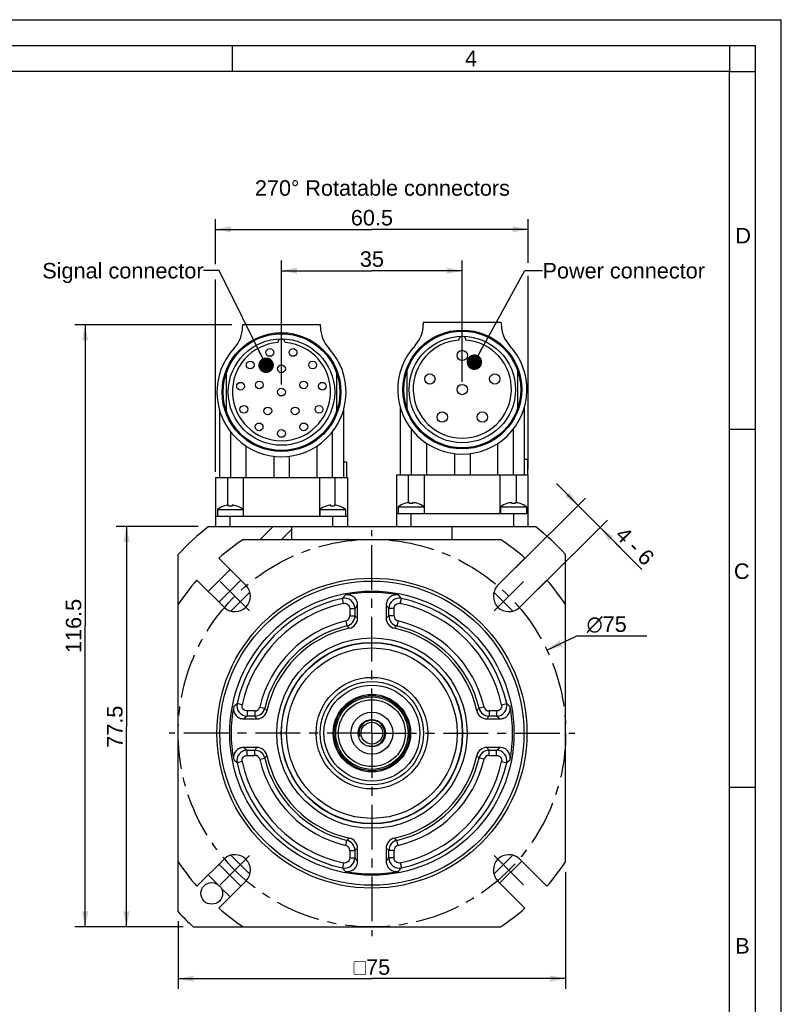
# Model space of a CAD drawing. Header units: millimetres. Extents: x 0 to 420, y 0 to 297.
# Tile 26 of 26: x 273 to 420, y 106 to 297. Entities that reach past the tile are written whole.
import ezdxf

# ---------------------------------------------------------------- set-up
doc = ezdxf.new("R2010")
doc.units = ezdxf.units.MM
doc.header["$LTSCALE"] = 23.1
doc.linetypes.add('CENTER', pattern=[0.6, 0.375, -0.075, 0.075, -0.075])
doc.layers.get('0').update_dxf_attribs({"linetype": 'CONTINUOUS'})
for name, color, linetype in [('AXIS', 7, 'CONTINUOUS'), ('COMPONENTS', 7, 'CONTINUOUS'), ('DETAIL', 7, 'CONTINUOUS'), ('DIMENSION', 7, 'CONTINUOUS')]:
    doc.layers.add(name, color=color, linetype=linetype)
doc.styles.get("Standard").update_dxf_attribs({"font": 'arial.ttf'})
doc.styles.add('TEXTSTYLE_2', font='arial.ttf')
doc.styles.add('TEXTSTYLE_4', font='gdt')
doc.dimstyles.new('DIMSTYLE_1', dxfattribs={"dimtxt": 3, "dimasz": 3, "dimexe": 0.18, "dimexo": 0.0625, "dimgap": 0.09, "dimtad": 1, "dimdsep": 46, "dimtxsty": 'STANDARD', "dimblk": '_FILLED', "dimblk1": '_FILLED', "dimblk2": '_FILLED', "dimcen": 0.09, "dimadec": 0, "dimazin": 0, "dimtp": 0.1, "dimtm": 0.1, "dimtfac": 1, "dimtofl": 0, "dimtmove": 0, "dimatfit": 3, "dimldrblk": '_FILLED', "dimfxl": 1, "dimtolj": 1, "dimarcsym": 0})
doc.dimstyles.new('DIMSTYLE_2', dxfattribs={"dimtxt": 3, "dimasz": 3, "dimexe": 0.18, "dimexo": 0.0625, "dimgap": 0.09, "dimtad": 1, "dimdsep": 46, "dimtxsty": 'STANDARD', "dimblk": '_FILLED', "dimblk1": '_FILLED', "dimblk2": '_FILLED', "dimcen": 0.09, "dimadec": 0, "dimazin": 0, "dimtp": 0.3, "dimtm": 0.3, "dimtfac": 1, "dimtofl": 0, "dimtmove": 0, "dimatfit": 3, "dimldrblk": '_FILLED', "dimfxl": 1, "dimtolj": 1, "dimarcsym": 0})
doc.dimstyles.new('DIMSTYLE_6', dxfattribs={"dimtxt": 3, "dimasz": 3, "dimexe": 0.18, "dimexo": 0.0625, "dimgap": 0.09, "dimtad": 1, "dimtih": 1, "dimtoh": 1, "dimdsep": 46, "dimtxsty": 'STANDARD', "dimblk": '_FILLED', "dimblk1": '_FILLED', "dimblk2": '_FILLED', "dimcen": 0.09, "dimadec": 0, "dimazin": 0, "dimtp": 0.3, "dimtm": 0.3, "dimtfac": 1, "dimtofl": 0, "dimtmove": 0, "dimatfit": 3, "dimldrblk": '_FILLED', "dimfxl": 1, "dimtolj": 1, "dimarcsym": 0})
doc.dimstyles.get("Standard").update_dxf_attribs({"dimtxt": 3, "dimasz": 3, "dimexe": 0.18, "dimexo": 0.0625, "dimgap": 0.09, "dimtad": 1, "dimdec": 3, "dimdsep": 46, "dimtxsty": 'STANDARD', "dimblk": '_FILLED', "dimblk1": '_FILLED', "dimblk2": '_FILLED', "dimcen": 0.09, "dimadec": 0, "dimazin": 0, "dimtol": 1, "dimtp": 0.001, "dimtm": 0.001, "dimtfac": 1, "dimtdec": 3, "dimtofl": 0, "dimtmove": 0, "dimatfit": 3, "dimldrblk": '_FILLED', "dimfxl": 1, "dimtolj": 1, "dimarcsym": 0})

# ---------------------------------------------------------------- blocks, each defined once
blk = doc.blocks.new('_FILLED')
at = {"color": 0, "linetype": 'BYBLOCK'}
blk.add_solid([(0, 0), (-1, 0.2), (-1, -0.2)], dxfattribs=at)
blk = doc.blocks.new('*D1')
at = {"layer": 'DIMENSION', "color": 2, "linetype": 'CONTINUOUS'}
for p, q in [((378.26, 132.06), (378.26, 109.43)), ((303.26, 122.52), (303.26, 109.43)), ((303.26, 111.43), (340.76, 111.43)), ((378.26, 111.43), (340.76, 111.43))]:
    blk.add_line(p, q, dxfattribs=at)
at = {"layer": 'DIMENSION', "color": 2, "linetype": 'CONTINUOUS', "xscale": 3, "yscale": 3, "zscale": 3, "rotation": 180}
blk.add_blockref('_FILLED', (303.26, 111.43), dxfattribs=at)
at = {"layer": 'DIMENSION', "color": 2, "linetype": 'CONTINUOUS', "xscale": 3, "yscale": 3, "zscale": 3}
blk.add_blockref('_FILLED', (378.26, 111.43), dxfattribs=at)
at = {"layer": 'DIMENSION', "color": 2, "linetype": 'CONTINUOUS', "insert": (340.76, 115.18), "char_height": 3, "width": 8.7867, "attachment_point": 2, "line_spacing_factor": 0.9, "style": 'TEXTSTYLE_4'}
blk.add_mtext('{\\Fgdt;o}\\Farial.ttf;75', dxfattribs=at)
blk = doc.blocks.new('*D2')
at = {"layer": 'DIMENSION', "color": 2, "linetype": 'CONTINUOUS'}
for p, q in [((307.12, 198.93), (291.26, 198.93)), ((293.26, 198.93), (293.26, 160.18)), ((293.26, 121.43), (293.26, 160.18)), ((304.25, 121.43), (291.26, 121.43))]:
    blk.add_line(p, q, dxfattribs=at)
at = {"layer": 'DIMENSION', "color": 2, "linetype": 'CONTINUOUS', "xscale": 3, "yscale": 3, "zscale": 3}
for p, rotation in [((293.26, 198.93), 90), ((293.26, 121.43), 270)]:
    blk.add_blockref('_FILLED', p, dxfattribs=dict(at, rotation=rotation))
at = {"layer": 'DIMENSION', "color": 2, "linetype": 'CONTINUOUS', "insert": (289.51, 160.18), "char_height": 3, "width": 8.1524, "attachment_point": 2, "rotation": 90, "line_spacing_factor": 0.9}
blk.add_mtext('77.5', dxfattribs=at)
blk = doc.blocks.new('*D3')
at = {"layer": 'DIMENSION', "color": 2, "linetype": 'CONTINUOUS'}
for p, q in [((313.65, 237.93), (283.26, 237.93)), ((285.26, 237.93), (285.26, 179.68)), ((285.26, 121.43), (285.26, 179.68)), ((304.19, 121.43), (283.26, 121.43))]:
    blk.add_line(p, q, dxfattribs=at)
at = {"layer": 'DIMENSION', "color": 2, "linetype": 'CONTINUOUS', "xscale": 3, "yscale": 3, "zscale": 3}
for p, rotation in [((285.26, 237.93), 90), ((285.26, 121.43), 270)]:
    blk.add_blockref('_FILLED', p, dxfattribs=dict(at, rotation=rotation))
at = {"layer": 'DIMENSION', "color": 2, "linetype": 'CONTINUOUS', "insert": (281.51, 179.68), "char_height": 3, "width": 10.4833, "attachment_point": 2, "rotation": 90, "line_spacing_factor": 0.9}
blk.add_mtext('116.5', dxfattribs=at)
blk = doc.blocks.new('*D6')
at = {"layer": 'DIMENSION', "color": 2, "linetype": 'CONTINUOUS'}
for p, q in [((310.51, 249.66), (310.51, 258.43)), ((371.01, 249.97), (371.01, 258.43)), ((310.51, 256.43), (340.76, 256.43)), ((371.01, 256.43), (340.76, 256.43)), ((310.51, 209.51), (310.51, 246.73)), ((371.01, 210.01), (371.01, 247.44))]:
    blk.add_line(p, q, dxfattribs=at)
at = {"layer": 'DIMENSION', "color": 2, "linetype": 'CONTINUOUS', "xscale": 3, "yscale": 3, "zscale": 3, "rotation": 180}
blk.add_blockref('_FILLED', (310.51, 256.43), dxfattribs=at)
at = {"layer": 'DIMENSION', "color": 2, "linetype": 'CONTINUOUS', "xscale": 3, "yscale": 3, "zscale": 3}
blk.add_blockref('_FILLED', (371.01, 256.43), dxfattribs=at)
at = {"layer": 'DIMENSION', "color": 2, "linetype": 'CONTINUOUS', "insert": (340.76, 260.18), "char_height": 3, "width": 8.1524, "attachment_point": 2, "line_spacing_factor": 0.9}
blk.add_mtext('60.5', dxfattribs=at)
blk = doc.blocks.new('*D7')
at = {"layer": 'DIMENSION', "color": 2, "linetype": 'CONTINUOUS'}
for p, q in [((323.26, 226.43), (323.26, 250.43)), ((358.26, 226.93), (358.26, 250.43)), ((323.26, 248.43), (340.76, 248.43)), ((358.26, 248.43), (340.76, 248.43))]:
    blk.add_line(p, q, dxfattribs=at)
at = {"layer": 'DIMENSION', "color": 2, "linetype": 'CONTINUOUS', "xscale": 3, "yscale": 3, "zscale": 3, "rotation": 180}
blk.add_blockref('_FILLED', (323.26, 248.43), dxfattribs=at)
at = {"layer": 'DIMENSION', "color": 2, "linetype": 'CONTINUOUS', "xscale": 3, "yscale": 3, "zscale": 3}
blk.add_blockref('_FILLED', (358.26, 248.43), dxfattribs=at)
at = {"layer": 'DIMENSION', "color": 2, "linetype": 'CONTINUOUS', "insert": (340.76, 252.18), "char_height": 3, "width": 4.6617, "attachment_point": 2, "line_spacing_factor": 0.9}
blk.add_mtext('35', dxfattribs=at)
blk = doc.blocks.new('*D14')
at = {"layer": 'DIMENSION', "color": 2, "linetype": 'CONTINUOUS'}
for p, q in [((374.63, 175.02), (380.4, 177.77)), ((380.4, 177.77), (380.4, 177.77)), ((380.4, 177.77), (393.98, 177.77))]:
    blk.add_line(p, q, dxfattribs=at)
at = {"layer": 'DIMENSION', "color": 2, "linetype": 'CONTINUOUS', "xscale": 3, "yscale": 3, "zscale": 3, "rotation": 205.408619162}
blk.add_blockref('_FILLED', (374.63, 175.02), dxfattribs=at)
at = {"layer": 'DIMENSION', "color": 2, "linetype": 'CONTINUOUS', "insert": (382.32, 181.52), "char_height": 3, "width": 8.6617, "attachment_point": 1, "line_spacing_factor": 0.9, "style": 'TEXTSTYLE_4'}
blk.add_mtext('{\\Fgdt;n}\\Farial.ttf;75', dxfattribs=at)
blk = doc.blocks.new('*D15')
at = {"layer": 'DIMENSION', "color": 2, "linetype": 'CONTINUOUS'}
for p, q in [((380.71, 203), (376.49, 207.26)), ((376.49, 207.26), (382.83, 200.87)), ((368.61, 191), (382.13, 204.41)), ((372.92, 186.82), (386.36, 200.15)), ((393.02, 190.59), (382.83, 200.87)), ((384.94, 198.74), (393.02, 190.59))]:
    blk.add_line(p, q, dxfattribs=at)
at = {"layer": 'DIMENSION', "color": 2, "linetype": 'CONTINUOUS', "xscale": 3, "yscale": 3, "zscale": 3}
for p, rotation in [((380.71, 203), 314.7627936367), ((384.94, 198.74), 134.7627936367)]:
    blk.add_blockref('_FILLED', p, dxfattribs=dict(at, rotation=rotation))
at = {"layer": 'DIMENSION', "color": 2, "linetype": 'CONTINUOUS', "insert": (389.79, 199.18), "char_height": 3, "width": 8.3755, "attachment_point": 1, "rotation": 314.7628, "line_spacing_factor": 0.9}
blk.add_mtext('4 - 6', dxfattribs=at)

msp = doc.modelspace()

# ---------------------------------------------------------------- linework, layer by layer
at = {"color": 2, "linetype": 'CONTINUOUS'}
for p, q in [((0, 297), (420, 297)), ((420, 0), (420, 297)), ((20, 292), (415, 292)), ((313.75, 287), (313.75, 292)), ((410.0069, 286.9418), (410.0069, 291.9418)), ((415, 5), (415, 292)), ((409.9754, 287.0053), (414.9754, 287.0053)), ((410, 217.75), (415, 217.75)), ((410, 148.5), (415, 148.5))]:
    msp.add_line(p, q, dxfattribs=at)
at = {"color": 7, "linetype": 'CONTINUOUS'}
for p, q in [((410, 287), (25, 287)), ((410, 10), (410, 287))]:
    msp.add_line(p, q, dxfattribs=at)
at = {"layer": 'AXIS', "color": 2, "linetype": 'CENTER'}
for p, q in [((340.7571, 158.9331), (340.7571, 198.194)), ((314.2406, 185.4496), (311.4122, 188.2781)), ((367.2736, 185.4496), (370.102, 188.2781)), ((314.2406, 185.4496), (317.069, 182.6212)), ((367.2736, 185.4496), (364.4452, 182.6212)), ((340.7571, 158.9331), (301.4963, 158.9331)), ((340.7571, 158.9331), (380.018, 158.9331)), ((340.7571, 158.9331), (340.7571, 119.6723)), ((314.2406, 132.4166), (317.069, 135.245)), ((367.2736, 132.4166), (364.4452, 135.245)), ((314.2406, 132.4166), (311.4122, 129.5882)), ((367.2736, 132.4166), (370.102, 129.5882))]:
    msp.add_line(p, q, dxfattribs=at)
msp.add_circle((340.7571, 158.9331), 37.5, dxfattribs=at)
at = {"layer": 'COMPONENTS', "color": 7, "linetype": 'CONTINUOUS'}
for p, q in [((350.7113, 238.4331), (350.7113, 238.0332)), ((365.8029, 238.4331), (350.7113, 238.4331)), ((365.8029, 238.4331), (365.8029, 238.0332)), ((315.7113, 237.9331), (315.7113, 237.5332)), ((330.8029, 237.9331), (315.7113, 237.9331)), ((330.8029, 237.5332), (330.8029, 237.9331)), ((347.5321, 228.9918), (347.5321, 221.8744)), ((368.9821, 221.8744), (368.9821, 228.9918)), ((312.5321, 228.4918), (312.5321, 221.3744)), ((333.9821, 221.3744), (333.9821, 228.4918)), ((311.2571, 221.43), (311.2571, 208.4331)), ((335.2571, 221.43), (335.2571, 208.4331)), ((346.2571, 221.9195), (346.2571, 208.9331)), ((370.2571, 221.9195), (370.2571, 208.9331)), ((348.4401, 208.9331), (348.4401, 217.6952)), ((368.0741, 217.6952), (368.0741, 208.9331)), ((313.4401, 208.4331), (313.4401, 217.1952)), ((333.0741, 217.1952), (333.0741, 208.4331)), ((316.356, 214.5108), (316.356, 208.4331)), ((330.1583, 208.4331), (330.1583, 214.5108)), ((351.356, 215.0108), (351.356, 208.9331)), ((365.1583, 208.9331), (365.1583, 215.0108)), ((321.7571, 212.5223), (321.7571, 208.4331)), ((324.7571, 212.5223), (324.7571, 208.4331)), ((356.7571, 213.0225), (356.7571, 208.9331)), ((359.7571, 213.0223), (359.7571, 208.9331)), ((370.2571, 211.9331), (370.8435, 211.9331)), ((370.8437, 211.9331), (370.8437, 208.9331)), ((335.2571, 211.4331), (335.8436, 211.4331)), ((335.8437, 211.4331), (335.8437, 208.4331)), ((310.5071, 208.4331), (310.5071, 198.9331)), ((310.5071, 208.4331), (330.609, 208.4331)), ((312.8402, 208.4331), (312.8402, 203.0322)), ((315.9052, 200.9331), (315.9052, 208.4331)), ((330.609, 208.4331), (330.609, 200.9331)), ((330.6336, 208.4331), (336.0071, 208.4331)), ((333.674, 203.0322), (333.674, 208.4331)), ((336.0071, 208.4331), (336.0071, 198.9331)), ((345.5071, 208.9331), (345.5071, 198.9331)), ((345.5071, 208.9331), (365.609, 208.9331)), ((347.8402, 203.5322), (347.8402, 208.9331)), ((350.9052, 208.9331), (350.9052, 201.4331)), ((365.609, 201.4331), (365.609, 208.9331)), ((365.6333, 208.9331), (371.0071, 208.9331)), ((368.674, 208.9331), (368.674, 203.5322)), ((371.0071, 198.9331), (371.0071, 208.9331)), ((310.8571, 202.2331), (310.8571, 200.9331)), ((310.8571, 202.2331), (315.8571, 202.2331)), ((312.0505, 202.853), (312.045, 202.8649)), ((313.0305, 202.853), (313.0075, 203.0499)), ((313.7067, 203.0499), (313.6838, 202.853)), ((314.6693, 202.8649), (314.6637, 202.853)), ((315.8571, 202.2331), (315.8571, 200.9331)), ((330.6571, 202.2331), (330.6571, 200.9331)), ((330.6571, 202.2331), (335.6571, 202.2331)), ((331.8505, 202.853), (331.845, 202.8649)), ((332.8305, 202.853), (332.8075, 203.0499)), ((333.5067, 203.0499), (333.4838, 202.853)), ((334.4693, 202.8649), (334.4637, 202.853)), ((335.6571, 202.2331), (335.6571, 200.9331)), ((345.8571, 202.7331), (345.8571, 201.4331)), ((345.8571, 202.7331), (350.8571, 202.7331)), ((347.0505, 203.353), (347.045, 203.3649)), ((348.0305, 203.353), (348.0075, 203.5499)), ((348.7067, 203.5499), (348.6838, 203.353)), ((349.6693, 203.3649), (349.6637, 203.353)), ((350.8571, 202.7331), (350.8571, 201.4331)), ((365.6571, 202.7331), (370.6571, 202.7331)), ((365.6571, 202.7331), (365.6571, 201.4331)), ((366.8505, 203.353), (366.845, 203.3649)), ((367.8305, 203.353), (367.8075, 203.5499)), ((368.5067, 203.5499), (368.4838, 203.353)), ((369.4693, 203.3649), (369.4637, 203.353)), ((370.6571, 202.7331), (370.6571, 201.4331)), ((310.5071, 200.9331), (336.0071, 200.9331)), ((313.3571, 198.9331), (313.3571, 200.9331)), ((333.1571, 200.9331), (333.1571, 198.9331)), ((345.5071, 201.4331), (371.0071, 201.4331)), ((348.3571, 198.9331), (348.3571, 201.4331)), ((368.1571, 201.4331), (368.1571, 198.9331)), ((309.1185, 198.9331), (372.3957, 198.9331)), ((321.643, 198.9331), (319.143, 196.4331)), ((325.2571, 198.4294), (323.2608, 196.4331)), ((325.2571, 196.4331), (325.2571, 198.9331)), ((356.2571, 198.9331), (356.2571, 196.4331)), ((315.8824, 196.4331), (365.6318, 196.4331)), ((303.2571, 124.368), (303.2571, 193.4983)), ((316.4451, 187.4844), (311.1276, 192.8019)), ((370.3866, 192.8019), (365.0691, 187.4844)), ((378.2571, 134.0584), (378.2571, 193.4983)), ((313.3197, 190.6098), (309.0804, 186.3706)), ((306.8884, 188.5626), (312.2058, 183.2452)), ((315.3786, 188.5509), (311.1394, 184.3116)), ((369.3084, 183.2452), (374.6259, 188.5626)), ((317.1364, 186.2241), (313.4661, 182.5538)), ((335.2566, 184.0466), (335.0434, 185.0197)), ((346.2577, 184.0466), (346.4708, 185.0197)), ((368.0481, 182.5538), (364.3778, 186.2241)), ((336.4659, 183.0735), (336.4659, 181.6123)), ((336.4659, 183.0735), (337.4621, 183.0735)), ((337.4621, 183.0735), (337.4621, 181.6123)), ((337.9946, 181.1857), (337.9946, 183.7264)), ((343.5196, 183.7264), (343.5196, 181.1857)), ((344.0521, 181.6123), (344.0521, 183.0735)), ((345.0483, 183.0735), (344.0521, 183.0735)), ((345.0483, 181.6123), (345.0483, 183.0735)), ((336.4659, 181.6123), (337.4621, 181.6123)), ((345.0483, 181.6123), (344.0521, 181.6123)), ((335.6959, 180.6422), (335.9221, 179.672)), ((345.8183, 180.6422), (345.5922, 179.672)), ((315.6437, 164.4337), (314.6705, 164.6468)), ((319.0481, 163.9944), (320.0183, 163.7682)), ((357.3814, 164.5349), (357.3387, 164.5226)), ((362.4662, 163.9944), (361.496, 163.7682)), ((365.8706, 164.4337), (366.8437, 164.6468)), ((316.6168, 163.2243), (316.6168, 162.2282)), ((318.0779, 163.2243), (316.6168, 163.2243)), ((318.0779, 162.2282), (316.6168, 162.2282)), ((318.0779, 163.2243), (318.0779, 162.2282)), ((364.8974, 163.2243), (363.4363, 163.2243)), ((363.4363, 163.2243), (363.4363, 162.2282)), ((364.8974, 162.2282), (363.4363, 162.2282)), ((364.8974, 163.2243), (364.8974, 162.2282)), ((315.9638, 161.6956), (318.5046, 161.6956)), ((363.0096, 161.6956), (365.5504, 161.6956)), ((318.5046, 156.1707), (315.9638, 156.1707)), ((316.6168, 154.6419), (316.6168, 155.6381)), ((316.6168, 155.6381), (318.0779, 155.6381)), ((316.6168, 154.6419), (318.0779, 154.6419)), ((318.0779, 154.6419), (318.0779, 155.6381)), ((365.5504, 156.1707), (363.0096, 156.1707)), ((363.4363, 155.6381), (364.8974, 155.6381)), ((363.4363, 154.6419), (363.4363, 155.6381)), ((363.4363, 154.6419), (364.8974, 154.6419)), ((364.8974, 154.6419), (364.8974, 155.6381)), ((315.6437, 153.4326), (314.6705, 153.2194)), ((319.0481, 153.8719), (320.0183, 154.0981)), ((357.3387, 153.3436), (357.3814, 153.3314)), ((362.4662, 153.8719), (361.496, 154.0981)), ((365.8706, 153.4326), (366.8437, 153.2194)), ((335.6959, 137.2241), (335.9221, 138.1943)), ((345.8183, 137.2241), (345.5922, 138.1943)), ((313.4661, 135.3124), (317.1364, 131.6421)), ((336.4659, 136.2539), (337.4621, 136.2539)), ((336.4659, 136.2539), (336.4659, 134.7928)), ((337.4621, 136.2539), (337.4621, 134.7928)), ((337.9946, 134.1398), (337.9946, 136.6806)), ((343.5196, 136.6806), (343.5196, 134.1398)), ((345.0483, 136.2539), (344.0521, 136.2539)), ((344.0521, 134.7928), (344.0521, 136.2539)), ((345.0483, 134.7928), (345.0483, 136.2539)), ((364.3778, 131.6421), (368.0481, 135.3124)), ((312.2058, 134.6211), (306.8884, 129.3036)), ((311.1394, 133.5546), (315.3786, 129.3154)), ((335.2566, 133.8197), (335.0434, 132.8466)), ((336.4659, 134.7928), (337.4621, 134.7928)), ((345.0483, 134.7928), (344.0521, 134.7928)), ((346.2577, 133.8197), (346.4708, 132.8466)), ((365.5075, 129.9434), (369.7468, 134.1827)), ((374.6259, 129.3036), (369.3084, 134.6211)), ((309.0804, 131.4957), (310.8494, 129.7267)), ((311.1276, 125.0644), (316.4451, 130.3819)), ((365.0691, 130.3819), (370.3866, 125.0644)), ((311.5507, 129.0254), (313.3197, 127.2564)), ((306.192, 121.4331), (365.6318, 121.4331))]:
    msp.add_line(p, q, dxfattribs=at)
for centre, radius in [((323.2571, 224.9331), 11.5), ((358.2571, 225.4331), 11.5), ((358.2571, 225.4331), 11.3), ((323.2571, 224.9331), 11.3), ((323.2571, 224.9331), 10.3), ((358.2571, 225.4331), 10.3), ((321.0033, 232.6091), 0.75), ((325.511, 232.6091), 0.75), ((358.2571, 232.0286), 1), ((317.2111, 230.172), 0.75), ((329.3031, 230.172), 0.75), ((323.2571, 229.4331), 0.75), ((315.3385, 226.0716), 0.75), ((318.9774, 226.3237), 0.75), ((327.5369, 226.3237), 0.75), ((331.1757, 226.0716), 0.75), ((351.9845, 227.4712), 1), ((364.5298, 227.4712), 1), ((323.2571, 224.9331), 0.75), ((358.2571, 225.4331), 1), ((315.9801, 221.6098), 0.75), ((320.6121, 221.2926), 0.75), ((325.9021, 221.2926), 0.75), ((330.5342, 221.6098), 0.75), ((354.3804, 220.0973), 1), ((362.1338, 220.0973), 1), ((318.932, 218.2031), 0.75), ((323.2571, 216.9331), 0.75), ((327.5822, 218.2031), 0.75), ((340.7571, 158.9331), 30), ((340.7571, 158.9331), 29.4227), ((340.7571, 158.9331), 27.5), ((340.7571, 158.9331), 18.416), ((340.7571, 158.9331), 17.55), ((340.7571, 158.9331), 17.5), ((340.7571, 158.9331), 16.5), ((340.7571, 158.9331), 10.8), ((340.7571, 158.9331), 10), ((340.7571, 158.9331), 9.2871), ((340.7571, 158.9331), 7.5), ((340.7571, 158.9331), 7.2689), ((340.7571, 158.9331), 7), ((340.7571, 158.9331), 6.4725), ((340.7571, 158.9331), 4.05), ((340.7571, 158.9331), 2.65), ((340.7571, 158.9331), 2.1), ((309.7571, 127.9331), 2.1)]:
    msp.add_circle(centre, radius, dxfattribs=at)
for centre, radius, start, end in [((309.7113, 237.5332), 6, 317.07164, 360), ((336.8029, 237.5332), 6, 180, 222.92836), ((344.7113, 238.0332), 6, 317.07164, 360), ((371.8029, 238.0332), 6, 180, 222.92836), ((323.2571, 225.0286), 9.5, 94.22275, 85.77725), ((323.2571, 234.5286), 0.7, 357.888625, 182.111375), ((358.2571, 225.5286), 9.5, 94.246746, 85.748883), ((358.2571, 235.0286), 0.7, 357.842734, 182.150269), ((323.2571, 224.9331), 12.5, 137.07164, 42.92836), ((358.2571, 225.4331), 12.5, 137.07164, 42.92836), ((313.3571, 198.9649), 4.1147, 108.595701, 127.414208), ((313.3567, 198.9275), 4.1371, 94.841925, 108.404738), ((313.3571, 198.3493), 4.5156, 85.851651, 94.148349), ((313.3575, 198.9275), 4.1371, 71.595262, 85.158075), ((313.3571, 198.9649), 4.1147, 52.585792, 71.404299), ((333.1571, 198.9649), 4.1147, 108.595701, 127.414208), ((333.1567, 198.9275), 4.1371, 94.841925, 108.404738), ((333.1571, 198.3493), 4.5156, 85.851651, 94.148349), ((333.1575, 198.9275), 4.1371, 71.595262, 85.158075), ((333.1571, 198.9649), 4.1147, 52.585792, 71.404299), ((348.3571, 199.4649), 4.1147, 108.595701, 127.414208), ((348.3567, 199.4275), 4.1371, 94.841925, 108.404738), ((348.3571, 198.8493), 4.5156, 85.851651, 94.148349), ((348.3575, 199.4275), 4.1371, 71.595262, 85.158075), ((348.3571, 199.4649), 4.1147, 52.585792, 71.404299), ((368.1571, 199.4649), 4.1147, 108.595701, 127.414208), ((368.1567, 199.4275), 4.1371, 94.841925, 108.404738), ((368.1571, 198.8493), 4.5156, 85.851651, 94.148349), ((368.1575, 199.4275), 4.1371, 71.595262, 85.158075), ((368.1571, 199.4649), 4.1147, 52.585792, 71.404299), ((340.7571, 158.9331), 51, 128.342749, 137.332075), ((340.7571, 158.9331), 51, 42.667925, 51.657251), ((340.7571, 158.9331), 45, 123.55731, 131.18051), ((340.7571, 158.9331), 45, 48.81949, 56.44269), ((340.7571, 158.9331), 45, 138.81949, 146.44269), ((314.2406, 185.4496), 3, 227.292443, 42.707557), ((367.2736, 185.4496), 3, 137.292443, 312.707557), ((340.7571, 158.9331), 45, 33.55731, 41.18051), ((340.7571, 158.9331), 26.705, 102.3543, 167.6457), ((388.3462, 138.7238), 70.601, 138.307142, 139.024233), ((335.4622, 183.0641), 1.9999, 0.268099, 102.086139), ((340.7571, 158.9331), 27.2375, 79.143649, 100.856351), ((346.0521, 183.0641), 1.9999, 77.913828, 179.731872), ((293.168, 138.7238), 70.601, 40.975766, 41.692858), ((340.7571, 158.9331), 26.705, 12.3543, 77.6457), ((340.7571, 158.9331), 25.7088, 102.3543, 167.6457), ((387.8164, 142.5501), 64.6352, 140.427187, 141.174138), ((293.6978, 142.5501), 64.6352, 38.825862, 39.572813), ((340.7571, 158.9331), 25.7088, 12.3543, 77.6457), ((335.4705, 181.6117), 0.9954, 283.08619, 0.037279), ((335.462, 181.6185), 2.0002, 283.299386, 359.824083), ((336.0042, 181.1841), 1.9905, 282.016829, 0.044572), ((291.689, 123.937), 73.6316, 51.03225, 51.563263), ((389.8252, 123.9371), 73.6316, 128.436737, 128.967751), ((345.5101, 181.1841), 1.9905, 179.955427, 257.98317), ((346.0523, 181.6185), 2.0002, 180.175916, 256.700615), ((346.0437, 181.6117), 0.9953, 179.960164, 256.916367), ((340.7571, 158.9331), 22.2912, 103.123469, 166.876531), ((340.7571, 158.9331), 21.295, 103.123469, 166.876531), ((340.7571, 158.9331), 20.7625, 102.061416, 167.938584), ((294.8796, 132.2972), 62.6806, 48.493215, 49.096469), ((386.6346, 132.2972), 62.6806, 130.903531, 131.506785), ((340.7571, 158.9331), 20.7625, 12.061416, 77.938584), ((340.7571, 158.9331), 21.295, 13.123469, 76.876531), ((340.7571, 158.9331), 22.2912, 13.123469, 76.876531), ((340.7571, 158.9331), 27.2375, 169.143649, 190.856351), ((360.9664, 111.344), 70.601, 130.975766, 131.692858), ((316.6261, 164.2281), 1.9999, 167.913828, 269.731872), ((318.0786, 164.2197), 0.9953, 269.960164, 346.916368), ((363.4356, 164.2197), 0.9953, 193.084136, 270.039333), ((364.8881, 164.2281), 1.9999, 270.268099, 12.086139), ((320.5478, 111.344), 70.601, 48.307142, 49.024233), ((340.7571, 158.9331), 27.2375, 349.143649, 10.856351), ((357.1402, 111.8738), 64.6352, 128.825862, 129.572813), ((318.0718, 164.2283), 2.0002, 270.175916, 346.700615), ((375.7522, 208.0005), 73.6303, 218.436731, 218.967754), ((318.5061, 163.6861), 1.9905, 269.955428, 347.983175), ((367.3927, 204.8103), 62.6802, 220.903529, 221.506787), ((314.1212, 204.8106), 62.6806, 318.493215, 319.096469), ((363.0081, 163.6861), 1.9905, 192.016829, 270.044572), ((363.4425, 164.2283), 2.0002, 193.299377, 269.824091), ((305.761, 208.0013), 73.6316, 321.03225, 321.563263), ((324.3741, 111.8738), 64.6352, 50.427187, 51.174138), ((316.6261, 153.6382), 1.9999, 90.268099, 192.086139), ((357.1402, 205.9925), 64.6352, 230.427187, 231.174138), ((375.7522, 109.8658), 73.6303, 141.032246, 141.563269), ((318.0718, 153.638), 2.0002, 13.299386, 89.824083), ((318.0785, 153.6465), 0.9954, 13.086189, 90.037279), ((318.5061, 154.1802), 1.9905, 12.016826, 90.044571), ((367.3927, 113.0559), 62.6802, 138.493213, 139.096471), ((340.7571, 158.9331), 20.7625, 192.061416, 257.938584), ((340.7571, 158.9331), 20.7625, 282.061416, 347.938584), ((363.0081, 154.1802), 1.9905, 89.955428, 167.983175), ((314.1212, 113.0557), 62.6805, 40.903531, 41.506786), ((363.4425, 153.638), 2.0002, 90.175924, 166.700607), ((363.4357, 153.6465), 0.9954, 89.96217, 166.914307), ((305.7612, 109.8651), 73.6314, 38.436736, 38.967751), ((324.3741, 205.9925), 64.6352, 308.825862, 309.572813), ((364.8881, 153.6382), 1.9999, 347.913828, 89.731872), ((360.9664, 206.5223), 70.601, 228.307142, 229.024233), ((340.7571, 158.9331), 26.705, 192.3543, 257.6457), ((340.7571, 158.9331), 25.7088, 192.3543, 257.6457), ((340.7571, 158.9331), 22.2912, 193.123469, 256.876531), ((340.7571, 158.9331), 21.295, 193.123469, 256.876531), ((340.7571, 158.9331), 21.295, 283.123469, 346.876531), ((340.7571, 158.9331), 22.2912, 283.123469, 346.876531), ((340.7571, 158.9331), 25.7088, 282.3543, 347.6457), ((340.7571, 158.9331), 26.705, 282.3543, 347.6457), ((320.5478, 206.5222), 70.601, 310.975766, 311.692858), ((335.4705, 136.2546), 0.9954, 359.962177, 76.914299), ((294.8799, 185.5688), 62.6802, 310.903529, 311.506787), ((335.462, 136.2478), 2.0002, 0.175924, 76.700607), ((336.0042, 136.6822), 1.9905, 359.955428, 77.983175), ((345.5101, 136.6822), 1.9905, 102.016826, 180.044571), ((346.0523, 136.2478), 2.0002, 103.299377, 179.824091), ((346.0437, 136.2546), 0.9953, 103.084136, 180.039333), ((386.6343, 185.5688), 62.6802, 228.493213, 229.096471), ((314.2406, 132.4166), 3, 317.292443, 132.707557), ((291.6898, 193.9282), 73.6304, 308.436731, 308.967754), ((389.8244, 193.9282), 73.6303, 231.032246, 231.563269), ((367.2736, 132.4166), 3, 47.292443, 222.707557), ((340.7571, 158.9331), 45, 213.55731, 221.18051), ((335.4622, 134.8022), 1.9999, 257.913828, 359.731872), ((387.8164, 175.3162), 64.6352, 218.825862, 219.572813), ((293.6978, 175.3162), 64.6352, 320.427187, 321.174138), ((346.0521, 134.8022), 1.9999, 180.268099, 282.086139), ((340.7571, 158.9331), 45, 318.81949, 326.44269), ((388.3462, 179.1424), 70.601, 220.975767, 221.692858), ((340.7571, 158.9331), 27.2375, 259.143649, 280.856351), ((293.168, 179.1424), 70.601, 318.307142, 319.024233), ((340.7571, 158.9331), 51, 222.667925, 227.332075), ((340.7571, 158.9331), 45, 228.81949, 236.44269), ((340.7571, 158.9331), 45, 303.55731, 311.18051)]:
    msp.add_arc(centre, radius, start, end, dxfattribs=at)
at = {"layer": 'COMPONENTS', "color": 2, "linetype": 'CONTINUOUS'}
msp.add_arc((340.7571, 158.9331), 2.5, 255, 195, dxfattribs=at)
at = {"layer": 'COMPONENTS', "color": 7, "linetype": 'CONTINUOUS'}
for points, knots in [([(337.9946, 183.7264), (337.9946, 184.0166), (337.8653, 184.6048), (337.3148, 185.3146), (336.514, 185.7216), (335.9119, 185.7378), (335.627, 185.6832)], [0, 0, 0, 0, 0.25001149, 0.4999996, 0.749986, 1, 1, 1, 1]), ([(345.8872, 185.6832), (345.6023, 185.7378), (345.0002, 185.7216), (344.1995, 185.3146), (343.6489, 184.6048), (343.5196, 184.0166), (343.5196, 183.7264)], [0, 0, 0, 0, 0.25001474, 0.50000171, 0.74998915, 1, 1, 1, 1]), ([(335.2566, 184.0466), (335.4003, 184.0781), (335.7062, 184.0769), (336.1162, 183.8769), (336.3992, 183.5192), (336.4659, 183.2206), (336.4659, 183.0735)], [0, 0, 0, 0, 0.25003151, 0.49999908, 0.74996445, 1, 1, 1, 1]), ([(345.0483, 183.0735), (345.0483, 183.2206), (345.1149, 183.5192), (345.398, 183.8769), (345.808, 184.0768), (346.1139, 184.0781), (346.2577, 184.0466)], [0, 0, 0, 0, 0.25003127, 0.49999895, 0.74996413, 1, 1, 1, 1]), ([(314.0071, 164.0632), (313.9524, 163.7783), (313.9686, 163.1763), (314.3757, 162.3755), (315.0854, 161.8249), (315.6737, 161.6956), (315.9638, 161.6956)], [0, 0, 0, 0, 0.25001474, 0.50000171, 0.74998915, 1, 1, 1, 1]), ([(316.6168, 163.2243), (316.4696, 163.2244), (316.1711, 163.291), (315.8134, 163.574), (315.6134, 163.984), (315.6121, 164.2899), (315.6437, 164.4337)], [0, 0, 0, 0, 0.25003127, 0.49999895, 0.74996413, 1, 1, 1, 1]), ([(365.8706, 164.4337), (365.902, 164.2899), (365.9009, 163.984), (365.7009, 163.574), (365.3432, 163.291), (365.0446, 163.2243), (364.8974, 163.2243)], [0, 0, 0, 0, 0.25003151, 0.49999908, 0.74996445, 1, 1, 1, 1]), ([(365.5504, 161.6956), (365.8405, 161.6956), (366.4288, 161.8249), (367.1386, 162.3755), (367.5456, 163.1763), (367.5618, 163.7783), (367.5072, 164.0632)], [0, 0, 0, 0, 0.25001149, 0.4999996, 0.749986, 1, 1, 1, 1]), ([(315.9638, 156.1707), (315.6737, 156.1707), (315.0854, 156.0413), (314.3757, 155.4908), (313.9686, 154.69), (313.9524, 154.0879), (314.0071, 153.803)], [0, 0, 0, 0, 0.25001149, 0.4999996, 0.749986, 1, 1, 1, 1]), ([(315.6437, 153.4326), (315.6122, 153.5764), (315.6134, 153.8822), (315.8134, 154.2922), (316.1711, 154.5753), (316.4696, 154.642), (316.6168, 154.6419)], [0, 0, 0, 0, 0.25003151, 0.49999908, 0.74996445, 1, 1, 1, 1]), ([(364.8974, 154.6419), (365.0446, 154.6419), (365.3432, 154.5753), (365.7009, 154.2922), (365.9008, 153.8822), (365.9021, 153.5763), (365.8706, 153.4326)], [0, 0, 0, 0, 0.25003127, 0.49999895, 0.74996413, 1, 1, 1, 1]), ([(367.5072, 153.803), (367.5618, 154.0879), (367.5456, 154.69), (367.1386, 155.4908), (366.4288, 156.0413), (365.8405, 156.1707), (365.5504, 156.1707)], [0, 0, 0, 0, 0.25001474, 0.50000171, 0.74998915, 1, 1, 1, 1]), ([(336.4659, 134.7928), (336.4659, 134.6456), (336.3993, 134.3471), (336.1162, 133.9894), (335.7062, 133.7894), (335.4003, 133.7881), (335.2566, 133.8197)], [0, 0, 0, 0, 0.25003127, 0.49999895, 0.74996413, 1, 1, 1, 1]), ([(335.627, 132.1831), (335.9119, 132.1284), (336.514, 132.1446), (337.3148, 132.5517), (337.8653, 133.2615), (337.9946, 133.8497), (337.9946, 134.1398)], [0, 0, 0, 0, 0.25001474, 0.50000171, 0.74998915, 1, 1, 1, 1]), ([(343.5196, 134.1398), (343.5196, 133.8497), (343.6489, 133.2615), (344.1995, 132.5517), (345.0002, 132.1446), (345.6023, 132.1284), (345.8872, 132.1831)], [0, 0, 0, 0, 0.25001149, 0.4999996, 0.749986, 1, 1, 1, 1]), ([(346.2577, 133.8197), (346.1139, 133.7882), (345.808, 133.7894), (345.398, 133.9894), (345.115, 134.3471), (345.0483, 134.6456), (345.0483, 134.7928)], [0, 0, 0, 0, 0.25003151, 0.49999908, 0.74996445, 1, 1, 1, 1])]:
    msp.add_open_spline(points, degree=3, knots=knots, dxfattribs=at)

# ---------------------------------------------------------------- texts
at = {"color": 2, "linetype": 'CONTINUOUS', "char_height": 3, "attachment_point": 1, "line_spacing_factor": 0.9, "style": 'TEXTSTYLE_2'}
for s, insert, width in [('4', (358.7817, 291.0045), 2.330855), ('D', (411.1033, 256.7095), 3.022305), ('C', (410.8294, 191.7735), 3.022305), ('B', (411.0895, 119.2825), 2.788104)]:
    msp.add_mtext(s, dxfattribs=dict(at, insert=insert, width=width))
at = {"layer": 'DETAIL', "color": 2, "linetype": 'CONTINUOUS', "char_height": 3, "line_spacing_factor": 0.9}
for s, insert, width, attachment_point in [('270\\Fgdt;{\\Fgdt;~}\\Farial.ttf; Rotatable connectors', (318.1132, 265.9331), 49.732342, 1), ('Signal connector', (308.1776, 249.9331), 31.237918, 3), ('Power connector', (373.7775, 249.9331), 31.472119, 1)]:
    msp.add_mtext(s, dxfattribs=dict(at, insert=insert, width=width, attachment_point=attachment_point))

# ---------------------------------------------------------------- dimensions: what is measured, and where the dimension line sits
at = {"layer": 'DIMENSION', "color": 2, "linetype": 'CONTINUOUS'}
for base, p1, p2, picture, middle in [((371.0071, 256.4331), (310.5071, 209.514), (371.0071, 210.0128), '*D6', (336.6809, 258.6831)), ((358.2571, 248.4331), (323.2571, 226.4264), (358.2571, 226.9264), '*D7', (338.4263, 250.6831))]:
    dim = msp.add_linear_dim(base=base, p1=p1, p2=p2, dimstyle='DIMSTYLE_2', dxfattribs=at)
    dim.commit()
    dim.dimension.update_dxf_attribs({"geometry": picture, "text_midpoint": middle, "dimtype": 160})
for base, p1, p2, angle, picture, middle in [((285.2571, 237.9331), (304.192, 121.4331), (313.6513, 237.9331), 90, '*D3', (285.3558, 174.9971)), ((293.2571, 121.4331), (307.1185, 198.9331), (304.2471, 121.4331), 270, '*D2', (292.8336, 156.539))]:
    dim = msp.add_linear_dim(base=base, p1=p1, p2=p2, angle=angle, dimstyle='DIMSTYLE_2', dxfattribs=at)
    dim.commit()
    dim.dimension.update_dxf_attribs({"geometry": picture, "text_midpoint": middle, "dimtype": 160})
for base, p1, p2, angle, text, dimstyle, picture, middle in [((384.9382, 198.7433), (368.6107, 191.0009), (372.9152, 186.8195), 314.762794, '4 - <>', 'DIMSTYLE_1', '*D15', (391.6705, 195.1503)), ((303.2571, 111.4331), (378.2571, 132.0584), (303.2571, 122.5234), 180, '{\\Fgdt;o}<>', 'DIMSTYLE_2', '*D1', (338.5604, 113.6831))]:
    dim = msp.add_linear_dim(base=base, p1=p1, p2=p2, angle=angle, text=text, dimstyle=dimstyle, dxfattribs=at)
    dim.commit()
    dim.dimension.update_dxf_attribs({"geometry": picture, "text_midpoint": middle, "dimtype": 160})
dim = msp.add_diameter_dim_2p(p1=(374.6298, 175.0233), p2=(306.8845, 142.843), dimstyle='DIMSTYLE_6', dxfattribs=at)
dim.commit()
dim.dimension.update_dxf_attribs({"geometry": '*D14', "text_midpoint": (386.6489, 180.0153), "dimtype": 163})

# ---------------------------------------------------------------- leaders
at = {"layer": 'DETAIL', "color": 2, "linetype": 'CONTINUOUS'}
for points in [[(320.2874, 230.1274), (311.2224, 248.4331), (308.1776, 248.4331)], [(360.5976, 230.7292), (370.3676, 248.4331), (373.7775, 248.4331)]]:
    msp.add_leader(points, dimstyle='STANDARD', override={"dimtad": 0, "dimldrblk": 'DOT'}, dxfattribs=at)

doc.saveas('drawing.dxf')
